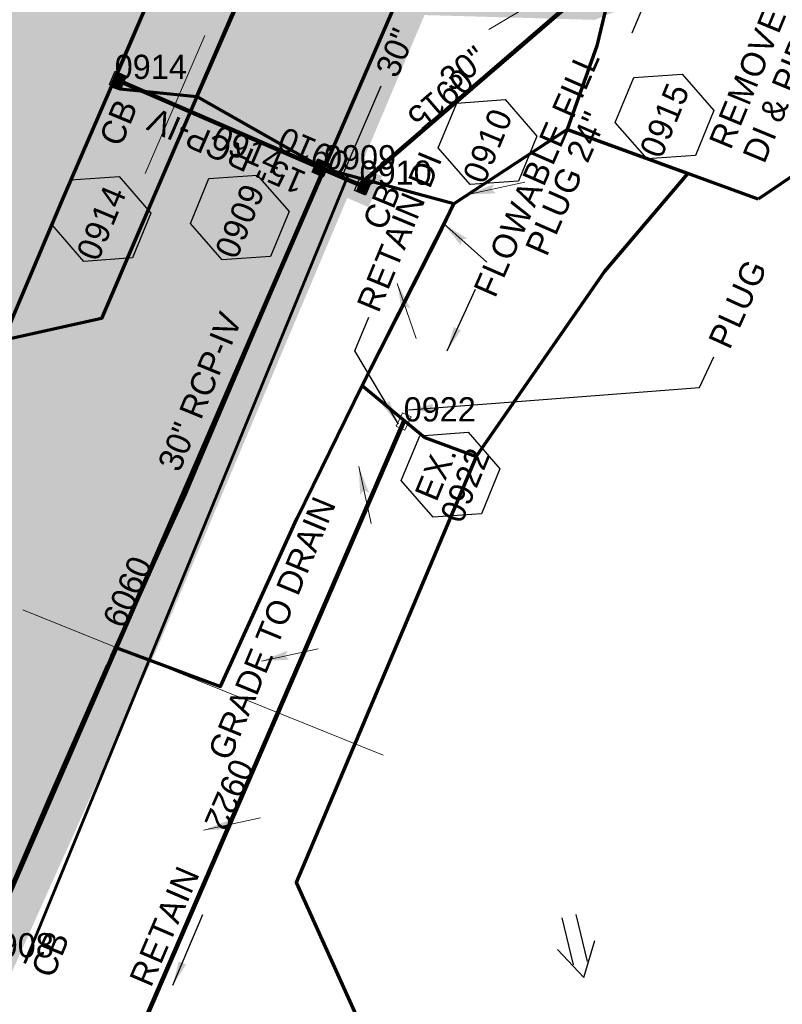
# Model space of a CAD drawing. Extents: x 1160061 to 2574774, y 200346 to 1150371.
# Tile 106 of 123: x 2483273 to 2483430, y 368753 to 368956. Entities that reach past the tile are written whole.
import ezdxf
from ezdxf.enums import TextEntityAlignment as Align

# ---------------------------------------------------------------- set-up
doc = ezdxf.new("R2010")
doc.units = 0
doc.header["$MEASUREMENT"] = 0
for name, pattern in [('DGN Style 2', [29.296317, 17.57779, -11.718527]), ('DGN Style 3', [41.014844, 29.296317, -11.718527]), ('DGN Style 6', [55.721595, 0.029296, -11.718527, 20.507422, -11.718527, 0.029296, -11.718527])]:
    doc.linetypes.add(name, pattern=pattern)
for name, color, linetype, lineweight in [('Exist Drainage Structure Drop Inlet CELL', 1, 'DGN Style 3', 0), ('Exist Plan Preparation Drainage Arrows Symbol CELL', 5, 'Continuous', 30), ('Exist Plan Preparation Drainage Notes Label', 31, 'Continuous', 30), ('Exist Plan Preparation Watershed Blue', 5, 'Continuous', 30), ('Prop Drainage Structure Box Number Symbol CELL', 9, 'Continuous', 30), ('Prop Drainage Structure Catch Basin Grate 840 03F CELL', 7, 'Continuous', 30), ('Prop Drainage Structure Catch Basin Grate 840 03F Label', 9, 'Continuous', 30), ('Prop Drainage Structure Catch Basin Grate 840 03G CELL', 7, 'Continuous', 30), ('Prop Drainage Structure Catch Basin Grate 840 03G Label', 9, 'Continuous', 30), ('Prop Drainage Structure Flowable Fill Label', 101, 'Continuous', 30), ('Prop Drainage Structure Pipe RCP 15in Class IV', 9, 'Continuous', 211), ('Prop Drainage Structure Pipe RCP 15in Class IV Label', 9, 'Continuous', 30), ('Prop Drainage Structure Pipe RCP 30in Class III', 9, 'Continuous', 211), ('Prop Drainage Structure Pipe RCP 30in Class III Label', 9, 'Continuous', 30), ('Prop Drainage Structure Pipe RCP 30in Class IV', 9, 'Continuous', 211), ('Prop Drainage Structure Pipe Removal Label', 9, 'Continuous', 30), ('Prop Drainage Structure Plot Symbol 20 Scale', 9, 'DGN Style 2', 13), ('Prop Drainage Structure Plot Symbol 50 Scale', 9, 'DGN Style 2', 13), ('Prop Plan Preparation Grade to Drain Arrows CELL', 7, 'Continuous', 13), ('Prop Plan Preparation Grade to Drain Arrows Label', 9, 'Continuous', 30)]:
    doc.layers.add(name, color=color, linetype=linetype, lineweight=lineweight)
for name, color, linetype, lineweight, plot in [('Scratch_Level_5', 6, 'Continuous', 0, False), ('Scratch_Level_6', 30, 'Continuous', 0, False), ('Scratch_Level_8', 171, 'Continuous', 0, False), ('Scratch_Level_9', 9, 'Continuous', 0, False)]:
    doc.layers.add(name, color=color, linetype=linetype, lineweight=lineweight, plot=plot)
doc.styles.add('Style-font041', font='font041.shx')
doc.styles.add('Style-GEOMETRICFUTURA_211_M_L', font='GEOMETRICFUTURA_211_M_L.shx')
doc.dimstyles.new('erosion_control', dxfattribs={"dimtxt": 4.99999, "dimasz": 9.99998, "dimexe": 2.499995, "dimexo": 2.499995, "dimgap": 2.499995, "dimtad": 0, "dimtih": 1, "dimtoh": 1, "dimzin": 3, "dimdsep": 46, "dimtxsty": 'Style-GEOMETRICFUTURA_211_M_L', "dimcen": 0.09, "dimaunit": 1, "dimadec": 4, "dimazin": 3, "dimtfac": 1, "dimtofl": 0, "dimtmove": 0, "dimatfit": 1, "dimfxl": 1, "dimtzin": 3, "dimlwd": 106, "dimarcsym": 0})

# ---------------------------------------------------------------- blocks, each defined once
blk = doc.blocks.new('PROP DRAINAGE STRUCTURE BOX NUMBER SYMBOL_19')
at = {"layer": 'Prop Drainage Structure Box Number Symbol CELL', "flags": 128}
blk.add_lwpolyline([(-5.000009, 8.944294), (5.000009, 8.944294), (9.47214, 0), (5.000009, -8.944294), (-5.000009, -8.944294), (-9.47214, 0), (-5.000009, 8.944294)], dxfattribs=at)
at = {"layer": 'Prop Drainage Structure Box Number Symbol CELL', "insert": (-0.602067, -0.318055), "char_height": 4.99999, "attachment_point": 5, "line_spacing_factor": 0.6, "style": 'Style-GEOMETRICFUTURA_211_M_L'}
blk.add_mtext('\\T1.051;0909', dxfattribs=at)
blk = doc.blocks.new('PROP DRAINAGE STRUCTURE BOX NUMBER SYMBOL_20')
at = {"layer": 'Prop Drainage Structure Box Number Symbol CELL', "flags": 128}
blk.add_lwpolyline([(-5.000009, 8.944294), (5.000009, 8.944294), (9.47214, 0), (5.000009, -8.944294), (-5.000009, -8.944294), (-9.47214, 0), (-5.000009, 8.944294)], dxfattribs=at)
at = {"layer": 'Prop Drainage Structure Box Number Symbol CELL', "insert": (-0.622522, -0.318055), "char_height": 4.99999, "attachment_point": 5, "line_spacing_factor": 0.6, "style": 'Style-GEOMETRICFUTURA_211_M_L'}
blk.add_mtext('\\T1.056;0910', dxfattribs=at)
blk = doc.blocks.new('PROP DRAINAGE STRUCTURE BOX NUMBER SYMBOL_22')
at = {"layer": 'Prop Drainage Structure Box Number Symbol CELL', "flags": 128}
blk.add_lwpolyline([(-5.000009, 8.944294), (5.000009, 8.944294), (9.47214, 0), (5.000009, -8.944294), (-5.000009, -8.944294), (-9.47214, 0), (-5.000009, 8.944294)], dxfattribs=at)
at = {"layer": 'Prop Drainage Structure Box Number Symbol CELL', "insert": (-0.728582, -0.318055), "char_height": 4.99999, "attachment_point": 5, "line_spacing_factor": 0.6, "style": 'Style-GEOMETRICFUTURA_211_M_L'}
blk.add_mtext('\\T1.056;0914', dxfattribs=at)
blk = doc.blocks.new('PROP DRAINAGE STRUCTURE BOX NUMBER SYMBOL_23')
at = {"layer": 'Prop Drainage Structure Box Number Symbol CELL', "flags": 128}
blk.add_lwpolyline([(-5.000009, 8.944294), (5.000009, 8.944294), (9.47214, 0), (5.000009, -8.944294), (-5.000009, -8.944294), (-9.47214, 0), (-5.000009, 8.944294)], dxfattribs=at)
at = {"layer": 'Prop Drainage Structure Box Number Symbol CELL', "insert": (-0.644491, -0.318055), "char_height": 4.99999, "attachment_point": 5, "line_spacing_factor": 0.6, "style": 'Style-GEOMETRICFUTURA_211_M_L'}
blk.add_mtext('\\T1.056;0915', dxfattribs=at)
blk = doc.blocks.new('PROP TERMINATOR ARROW_178')
at = {"layer": 'Prop Plan Preparation Grade to Drain Arrows CELL', "extrusion": (0, 0, -1)}
blk.add_solid([(5.710468, 0.950265), (0, 0), (4.99999, 0), (5.710468, -0.950265)], dxfattribs=at)
blk = doc.blocks.new('PROP PLAN PREPARATION GRADE TO DRAIN ARROWS_36')
at = {"layer": 'Prop Plan Preparation Grade to Drain Arrows CELL'}
blk.add_line((-7.00001, 0), (4.99999, 0), dxfattribs=at)
blk.add_blockref('PROP TERMINATOR ARROW_178', (4.99999, 0), dxfattribs=at)
blk = doc.blocks.new('PROP TERMINATOR ARROW_179')
at = {"layer": 'Prop Plan Preparation Grade to Drain Arrows CELL', "extrusion": (0, 0, -1)}
blk.add_solid([(5.710468, 0.950265), (0, 0), (4.99999, 0), (5.710468, -0.950265)], dxfattribs=at)
blk = doc.blocks.new('PROP PLAN PREPARATION GRADE TO DRAIN ARROWS_37')
at = {"layer": 'Prop Plan Preparation Grade to Drain Arrows CELL'}
blk.add_line((-7.00001, 0), (4.99999, 0), dxfattribs=at)
blk.add_blockref('PROP TERMINATOR ARROW_179', (4.99999, 0), dxfattribs=at)
blk = doc.blocks.new('PROP TERMINATOR ARROW_180')
at = {"layer": 'Prop Plan Preparation Grade to Drain Arrows CELL'}
blk.add_solid([(-5.710468, 0.950265), (0, 0), (-4.99999, 0), (-5.710468, -0.950265)], dxfattribs=at)
blk = doc.blocks.new('PROP PLAN PREPARATION GRADE TO DRAIN ARROWS_38')
at = {"layer": 'Prop Plan Preparation Grade to Drain Arrows CELL'}
blk.add_line((-7.00001, 0), (4.99999, 0), dxfattribs=at)
blk.add_blockref('PROP TERMINATOR ARROW_180', (4.99999, 0), dxfattribs=at)
blk = doc.blocks.new('PROP TERMINATOR ARROW_181')
at = {"layer": 'Prop Plan Preparation Grade to Drain Arrows CELL', "extrusion": (0, 0, -1)}
blk.add_solid([(5.710468, 0.950265), (0, 0), (4.99999, 0), (5.710468, -0.950265)], dxfattribs=at)
blk = doc.blocks.new('PROP PLAN PREPARATION GRADE TO DRAIN ARROWS_39')
at = {"layer": 'Prop Plan Preparation Grade to Drain Arrows CELL'}
blk.add_line((-7.00001, 0), (4.99999, 0), dxfattribs=at)
blk.add_blockref('PROP TERMINATOR ARROW_181', (4.99999, 0), dxfattribs=at)
blk = doc.blocks.new('PROP TERMINATOR ARROW_182')
at = {"layer": 'Prop Plan Preparation Grade to Drain Arrows CELL'}
blk.add_solid([(-5.710468, 0.950265), (0, 0), (-4.99999, 0), (-5.710468, -0.950265)], dxfattribs=at)
blk = doc.blocks.new('PROP PLAN PREPARATION GRADE TO DRAIN ARROWS_40')
at = {"layer": 'Prop Plan Preparation Grade to Drain Arrows CELL'}
blk.add_line((-7.00001, 0), (4.99999, 0), dxfattribs=at)
blk.add_blockref('PROP TERMINATOR ARROW_182', (4.99999, 0), dxfattribs=at)
blk = doc.blocks.new('PROP TERMINATOR ARROW_183')
at = {"layer": 'Prop Plan Preparation Grade to Drain Arrows CELL', "extrusion": (0, 0, -1)}
blk.add_solid([(5.710468, 0.950265), (0, 0), (4.99999, 0), (5.710468, -0.950265)], dxfattribs=at)
blk = doc.blocks.new('PROP PLAN PREPARATION GRADE TO DRAIN ARROWS_41')
at = {"layer": 'Prop Plan Preparation Grade to Drain Arrows CELL'}
blk.add_line((-7.00001, 0), (4.99999, 0), dxfattribs=at)
blk.add_blockref('PROP TERMINATOR ARROW_183', (4.99999, 0), dxfattribs=at)
blk = doc.blocks.new('PROP TERMINATOR ARROW_202')
at = {"layer": 'Prop Plan Preparation Grade to Drain Arrows CELL'}
blk.add_solid([(-5.710468, 0.950265), (0, 0), (-4.99999, 0), (-5.710468, -0.950265)], dxfattribs=at)
blk = doc.blocks.new('PROP PLAN PREPARATION GRADE TO DRAIN ARROWS_42')
at = {"layer": 'Prop Plan Preparation Grade to Drain Arrows CELL'}
blk.add_line((-7.00001, 0), (4.99999, 0), dxfattribs=at)
blk.add_blockref('PROP TERMINATOR ARROW_202', (4.99999, 0), dxfattribs=at)
blk = doc.blocks.new('EXIST PLAN PREPARATION DRAINAGE ARROWS SYMBOL_167')
at = {"layer": 'Exist Plan Preparation Drainage Arrows Symbol CELL'}
for p, q in [((-3.867991, 1.499997), (6.131989, 1.499997)), ((-3.867991, -1.499997), (6.131989, -1.499997))]:
    blk.add_line(p, q, dxfattribs=at)
at = {"layer": 'Exist Plan Preparation Drainage Arrows Symbol CELL', "flags": 128}
blk.add_lwpolyline([(0, 3.965233), (-6.867985, 0), (0, -3.965233)], dxfattribs=at)
blk = doc.blocks.new('EXIST DRAINAGE STRUCTURE DROP INLET_9')
at = {"layer": 'Exist Drainage Structure Drop Inlet CELL', "color": 1, "flags": 128}
blk.add_lwpolyline([(-1.499997, 0.999998), (1.499997, 0.999998), (1.499997, -0.999998), (-1.499997, -0.999998), (-1.499997, 0.999998)], dxfattribs=at)
blk = doc.blocks.new('PROP DRAINAGE STRUCTURE CATCH BASIN GRATE 840 03G_7')
at = {"layer": 'Prop Drainage Structure Catch Basin Grate 840 03G CELL', "flags": 128}
for points in [[(1.5, 0), (-1.5, 0), (-1.5, 2), (1.5, 2), (1.5, -0.499999), (-1.5, -0.499999), (-1.5, 0)], [(1.4896, 0.0104), (-1.4896, 0.0104), (-1.4896, 1.9896), (1.4896, 1.9896), (1.4896, 0.0104)], [(-1.3646, 1.8646), (1.3646, 1.8646), (1.3646, 0.1354), (-1.3646, 0.1354), (-1.3646, 1.8646)]]:
    blk.add_lwpolyline(points, dxfattribs=at)
for points in [[(-1.258485, 0.70434, -1), (-1.345744, 0.793844), (-0.266077, 1.846443, -1), (-0.178817, 1.756939), (-1.258485, 0.70434)], [(-1.345744, 1.623004), (-1.11656, 1.846443, -1), (-1.0293, 1.756939), (-1.258485, 1.533501, -1), (-1.345744, 1.623004)], [(-1.258485, 1.257114, -1), (-1.345744, 1.346617), (-0.833065, 1.846443, -1), (-0.745806, 1.756939), (-1.258485, 1.257114)], [(-1.345744, 1.07023), (-0.549571, 1.846443, -1), (-0.462312, 1.756939), (-1.258485, 0.980727, -1), (-1.345744, 1.07023)], [(-1.345744, 0.517457), (-0.0625, 1.768528), (-0.0625, 1.593954), (-1.258485, 0.427954, -1), (-1.345744, 0.517457)], [(-1.258485, 0.151567, -1), (-1.345744, 0.24107), (-0.0625, 1.492142), (-0.0625, 1.317567), (-1.258485, 0.151567)], [(-1.060268, 0.243002), (-0.0625, 1.215755), (-0.0625, 1.04118), (-0.973009, 0.153499, -1), (-1.060268, 0.243002)], [(-0.689515, 0.153499, -1), (-0.776774, 0.243002), (-0.0625, 0.939368), (-0.0625, 0.764794), (-0.689515, 0.153499)], [(-0.49328, 0.243002), (-0.0625, 0.662982), (-0.0625, 0.488407), (-0.406021, 0.153499, -1), (-0.49328, 0.243002)], [(-0.122526, 0.153499, -1), (-0.209785, 0.243002), (-0.0625, 0.386595), (-0.0625, 0.21202), (-0.122526, 0.153499)], [(0.0625, 1.337621), (0.584406, 1.846443, -1), (0.671666, 1.756939), (0.0625, 1.163046), (0.0625, 1.337621)], [(0.0625, 1.614008), (0.300912, 1.846443, -1), (0.388171, 1.756939), (0.0625, 1.439433), (0.0625, 1.614008)], [(0.0625, 1.061234), (0.867901, 1.846443, -1), (0.95516, 1.756939), (0.0625, 0.88666), (0.0625, 1.061234)], [(0.0625, 0.784848), (1.151395, 1.846443, -1), (1.238654, 1.756939), (0.0625, 0.610273), (0.0625, 0.784848)], [(0.0625, 0.508461), (1.258074, 1.67406, -1), (1.345334, 1.584557), (0.0625, 0.333886), (0.0625, 0.508461)], [(0.073709, 0.243002), (1.258074, 1.397674, -1), (1.345334, 1.308171), (0.160968, 0.153499), (0.073709, 0.243002)], [(0.357203, 0.243002), (1.258074, 1.121287, -1), (1.345334, 1.031784), (0.444462, 0.153499), (0.357203, 0.243002)], [(0.640698, 0.243002), (1.258074, 0.8449, -1), (1.345334, 0.755397), (0.727957, 0.153499), (0.640698, 0.243002)], [(0.924192, 0.243002), (1.258074, 0.568514, -1), (1.345334, 0.47901), (1.011451, 0.153499), (0.924192, 0.243002)], [(1.207686, 0.243002), (1.258074, 0.292127, -1), (1.345334, 0.202624), (1.294946, 0.153499, -1), (1.207686, 0.243002)]]:
    blk.add_lwpolyline(points, format="xyb", dxfattribs=at)
at = {"layer": 'Prop Drainage Structure Plot Symbol 20 Scale', "extrusion": (0, 0, -1)}
blk.add_solid([(2.00004, 2.041692), (-2.00004, 2.041692), (2.00004, -1.958388), (-2.00004, -1.958388)], dxfattribs=at)
at = {"layer": 'Prop Drainage Structure Plot Symbol 50 Scale'}
blk.add_solid([(-3.5, 3.541652), (3.5, 3.541652), (-3.5, -3.458348), (3.5, -3.458348)], dxfattribs=at)
blk = doc.blocks.new('PROP DRAINAGE STRUCTURE CATCH BASIN GRATE 840 03G_8')
at = {"layer": 'Prop Drainage Structure Catch Basin Grate 840 03G CELL', "flags": 128}
for points in [[(1.5, 0), (-1.5, 0), (-1.5, 2), (1.5, 2), (1.5, -0.499999), (-1.5, -0.499999), (-1.5, 0)], [(1.4896, 0.0104), (-1.4896, 0.0104), (-1.4896, 1.9896), (1.4896, 1.9896), (1.4896, 0.0104)], [(-1.3646, 1.8646), (1.3646, 1.8646), (1.3646, 0.1354), (-1.3646, 0.1354), (-1.3646, 1.8646)]]:
    blk.add_lwpolyline(points, dxfattribs=at)
for points in [[(-1.258485, 0.70434, -1), (-1.345744, 0.793844), (-0.266077, 1.846443, -1), (-0.178817, 1.756939), (-1.258485, 0.70434)], [(-1.345744, 1.623004), (-1.11656, 1.846443, -1), (-1.0293, 1.756939), (-1.258485, 1.533501, -1), (-1.345744, 1.623004)], [(-1.258485, 1.257114, -1), (-1.345744, 1.346617), (-0.833065, 1.846443, -1), (-0.745806, 1.756939), (-1.258485, 1.257114)], [(-1.345744, 1.07023), (-0.549571, 1.846443, -1), (-0.462312, 1.756939), (-1.258485, 0.980727, -1), (-1.345744, 1.07023)], [(-1.345744, 0.517457), (-0.0625, 1.768528), (-0.0625, 1.593954), (-1.258485, 0.427954, -1), (-1.345744, 0.517457)], [(-1.258485, 0.151567, -1), (-1.345744, 0.24107), (-0.0625, 1.492142), (-0.0625, 1.317567), (-1.258485, 0.151567)], [(-1.060268, 0.243002), (-0.0625, 1.215755), (-0.0625, 1.04118), (-0.973009, 0.153499, -1), (-1.060268, 0.243002)], [(-0.689515, 0.153499, -1), (-0.776774, 0.243002), (-0.0625, 0.939368), (-0.0625, 0.764794), (-0.689515, 0.153499)], [(-0.49328, 0.243002), (-0.0625, 0.662982), (-0.0625, 0.488407), (-0.406021, 0.153499, -1), (-0.49328, 0.243002)], [(-0.122526, 0.153499, -1), (-0.209785, 0.243002), (-0.0625, 0.386595), (-0.0625, 0.21202), (-0.122526, 0.153499)], [(0.0625, 1.337621), (0.584406, 1.846443, -1), (0.671666, 1.756939), (0.0625, 1.163046), (0.0625, 1.337621)], [(0.0625, 1.614008), (0.300912, 1.846443, -1), (0.388171, 1.756939), (0.0625, 1.439433), (0.0625, 1.614008)], [(0.0625, 1.061234), (0.867901, 1.846443, -1), (0.95516, 1.756939), (0.0625, 0.88666), (0.0625, 1.061234)], [(0.0625, 0.784848), (1.151395, 1.846443, -1), (1.238654, 1.756939), (0.0625, 0.610273), (0.0625, 0.784848)], [(0.0625, 0.508461), (1.258074, 1.67406, -1), (1.345334, 1.584557), (0.0625, 0.333886), (0.0625, 0.508461)], [(0.073709, 0.243002), (1.258074, 1.397674, -1), (1.345334, 1.308171), (0.160968, 0.153499), (0.073709, 0.243002)], [(0.357203, 0.243002), (1.258074, 1.121287, -1), (1.345334, 1.031784), (0.444462, 0.153499), (0.357203, 0.243002)], [(0.640698, 0.243002), (1.258074, 0.8449, -1), (1.345334, 0.755397), (0.727957, 0.153499), (0.640698, 0.243002)], [(0.924192, 0.243002), (1.258074, 0.568514, -1), (1.345334, 0.47901), (1.011451, 0.153499), (0.924192, 0.243002)], [(1.207686, 0.243002), (1.258074, 0.292127, -1), (1.345334, 0.202624), (1.294946, 0.153499, -1), (1.207686, 0.243002)]]:
    blk.add_lwpolyline(points, format="xyb", dxfattribs=at)
at = {"layer": 'Prop Drainage Structure Plot Symbol 20 Scale', "extrusion": (0, 0, -1)}
blk.add_solid([(2.00004, 2.041692), (-2.00004, 2.041692), (2.00004, -1.958388), (-2.00004, -1.958388)], dxfattribs=at)
at = {"layer": 'Prop Drainage Structure Plot Symbol 50 Scale'}
blk.add_solid([(-3.5, 3.541652), (3.5, 3.541652), (-3.5, -3.458348), (3.5, -3.458348)], dxfattribs=at)
blk = doc.blocks.new('PROP DRAINAGE STRUCTURE CATCH BASIN GRATE 840 03F_7')
at = {"layer": 'Prop Drainage Structure Catch Basin Grate 840 03F CELL', "flags": 128}
for points in [[(1.5, -0.041652), (-1.5, -0.041652), (-1.5, 1.958348), (1.5, 1.958348), (1.5, -0.541651), (-1.5, -0.541651), (-1.5, -0.041652)], [(-1.4896, -0.031252), (-1.4896, 1.947948), (1.4896, 1.947948), (1.4896, -0.031252), (-1.4896, -0.031252)], [(1.288145, 0.093748), (-1.3646, 0.093748), (-1.3646, 1.822948), (1.3646, 1.822948), (1.3646, 0.156024)], [(-0.0625, 1.572356), (-0.0625, 1.397781), (-0.388171, 1.715287)]]:
    blk.add_lwpolyline(points, dxfattribs=at)
for points in [[(-1.011451, 0.111847), (-1.345334, 0.437358, -1), (-1.258074, 0.526862), (-0.924192, 0.20135, -1), (-1.011451, 0.111847)], [(-0.0625, 0.466809), (-0.0625, 0.292234), (-1.345334, 1.542905, -1), (-1.258074, 1.632408), (-0.0625, 0.466809)], [(-0.160968, 0.111847), (-1.345334, 1.266519, -1), (-1.258074, 1.356022), (-0.073709, 0.20135, -1), (-0.160968, 0.111847)], [(-0.444462, 0.111847), (-1.345334, 0.990132, -1), (-1.258074, 1.079635), (-0.357203, 0.20135, -1), (-0.444462, 0.111847)], [(-0.727957, 0.111847), (-1.345334, 0.713745, -1), (-1.258074, 0.803248), (-0.640698, 0.20135, -1), (-0.727957, 0.111847)], [(-1.345334, 0.160972, -1), (-1.258074, 0.250475), (-1.207686, 0.20135, -1), (-1.294946, 0.111847), (-1.345334, 0.160972)], [(-0.0625, 0.743196), (-0.0625, 0.568621), (-1.238654, 1.715287, -1), (-1.151395, 1.804791), (-0.0625, 0.743196)], [(-0.0625, 0.845008), (-0.95516, 1.715287, -1), (-0.867901, 1.804791), (-0.0625, 1.019582), (-0.0625, 0.845008)], [(-0.584406, 1.804791), (-0.0625, 1.295969), (-0.0625, 1.121394), (-0.671666, 1.715287, -1), (-0.584406, 1.804791)], [(-0.0625, 1.397781), (-0.388171, 1.715287, -1), (-0.300912, 1.804791), (-0.0625, 1.572356), (-0.0625, 1.397781)], [(0.0625, 1.552302), (0.0625, 1.726876), (1.345744, 0.475805, -1), (1.258485, 0.386302), (0.0625, 1.552302)], [(0.0625, 1.45049), (1.345744, 0.199418, -1), (1.258485, 0.109915), (0.0625, 1.275915), (0.0625, 1.45049)], [(0.0625, 1.174103), (1.060268, 0.20135, -1), (0.973009, 0.111847), (0.0625, 0.999528), (0.0625, 1.174103)], [(0.0625, 0.897716), (0.776774, 0.20135, -1), (0.689515, 0.111847), (0.0625, 0.723142), (0.0625, 0.897716)], [(0.0625, 0.62133), (0.49328, 0.20135, -1), (0.406021, 0.111847), (0.0625, 0.446755), (0.0625, 0.62133)], [(0.0625, 0.344943), (0.209785, 0.20135, -1), (0.122526, 0.111847), (0.0625, 0.170368), (0.0625, 0.344943)], [(1.258485, 0.662688), (0.178817, 1.715287, -1), (0.266077, 1.804791), (1.345744, 0.752192, -1), (1.258485, 0.662688)], [(1.258484, 0.939076), (0.462312, 1.715287, -1), (0.549571, 1.804791), (1.345744, 1.028578, -1), (1.258484, 0.939076)], [(1.258484, 1.215463), (0.745806, 1.715287, -1), (0.833065, 1.804791), (1.345744, 1.304965, -1), (1.258484, 1.215463)], [(1.258485, 1.491849), (1.0293, 1.715287, -1), (1.11656, 1.804791), (1.345744, 1.581352, -1), (1.258485, 1.491849)]]:
    blk.add_lwpolyline(points, format="xyb", dxfattribs=at)
at = {"layer": 'Prop Drainage Structure Plot Symbol 20 Scale', "extrusion": (0, 0, -1)}
blk.add_solid([(2.00004, 2.00004), (-2.00004, 2.00004), (2.00004, -2.00004), (-2.00004, -2.00004)], dxfattribs=at)
at = {"layer": 'Prop Drainage Structure Plot Symbol 50 Scale', "extrusion": (0, 0, -1)}
blk.add_solid([(3.5, 3.5), (-3.5, 3.5), (3.5, -3.5), (-3.5, -3.5)], dxfattribs=at)
blk = doc.blocks.new('PROP DRAINAGE STRUCTURE BOX NUMBER SYMBOL_282')
at = {"layer": 'Prop Drainage Structure Box Number Symbol CELL', "flags": 128}
blk.add_lwpolyline([(-5.000009, 8.944294), (5.000009, 8.944294), (9.47214, 0), (5.000009, -8.944294), (-5.000009, -8.944294), (-9.47214, 0), (-5.000009, 8.944294)], dxfattribs=at)
at = {"layer": 'Prop Drainage Structure Box Number Symbol CELL', "insert": (-0.770249, -0.318055), "char_height": 4.99999, "attachment_point": 5, "line_spacing_factor": 0.786545, "style": 'Style-GEOMETRICFUTURA_211_M_L'}
blk.add_mtext('\\T1.057;EX.\\P0922', dxfattribs=at)

msp = doc.modelspace()

# ---------------------------------------------------------------- hatches: boundary and pattern name
at = {"layer": 'Scratch_Level_6'}
msp.add_hatch(color=256, dxfattribs=at).paths.add_polyline_path([(2482474.94, 367420.19), (2482471.85, 367422.73), (2482435.26, 367476.58), (2482402.2, 367525.23), (2482419.97, 367532.15), (2482463.91, 367534.88), (2482527.41, 367572.3), (2482618.46, 367637.89), (2482671.72, 367666.15), (2482693.43, 367707.74), (2482708.83, 367715.94), (2482765.41, 367774.37), (2482805.67, 367815.95), (2482839.36, 367878.19), (2482875.27, 367933.64), (2482906.17, 368003.38), (2482956.63, 368117.24), (2482997.93, 368220.2), (2483035.29, 368334), (2483022.84, 368369.74), (2483006.48, 368416.66), (2483006.73, 368451.15), (2483018.08, 368468.6), (2483051.39, 368519.82), (2483091.71, 368572.45), (2483122.05, 368623.39), (2483136.32, 368658.7), (2483152.52, 368717.58), (2483158.4, 368738.99), (2483146.72, 368749.86), (2483127.93, 368755.75), (2483121.57, 368767.87), (2483128.62, 368790.48), (2483169.99, 368777.58), (2483190.23, 368788.76), (2483226.15, 368898.23), (2483267.42, 368990.7), (2483259.21, 368996.77), (2483254.64, 369000.15), (2483249.25, 369012.75), (2483249.71, 369021.8), (2483257.25, 369033.68), (2483268.66, 369040.08), (2483274.76, 369040.36), (2483397.82, 369000.76), (2483457.41, 368981.59), (2483457.92, 368979.7), (2483437.83, 368974.25), (2483391.28, 368955.58), (2483356.18, 368956.57), (2483325.68, 368884.36), (2483300.89, 368825.65), (2483230.14, 368668.08), (2483289.79, 368649.03), (2483314.22, 368661.15), (2483339.18, 368713.24), (2483351.73, 368722), (2483383.47, 368708.28), (2483348, 368626.25), (2483284.1, 368575.05), (2483233.64, 368569.54), (2483189.22, 368407.23), (2483134.3, 368265.97), (2483058.6, 368071.25), (2483051.2, 368015.06), (2483013.43, 367969.92), (2482938.88, 367836.08), (2482928.31, 367770.02), (2482882.4, 367741.99), (2482866.68, 367697.56), (2482813.39, 367633.34), (2482774.37, 367613.73), (2482720.52, 367599.21), (2482670.31, 367566.66), (2482592.3, 367530.38), (2482505.23, 367478.62), (2482485.7, 367449.46)])

# ---------------------------------------------------------------- linework, layer by layer
at = {"layer": 'Exist Plan Preparation Watershed Blue', "color": 5, "linetype": 'Continuous', "lineweight": 70, "flags": 128}
for points in [[(2483309.26, 368939.79), (2483335.49, 368924.85), (2483351.28, 368961.42), (2483351.28, 368961.42), (2483353.46, 368965.99), (2483357.24, 368972.19), (2483357.24, 368972.19), (2483365.77, 368981.71), (2483369.2, 368984.6), (2483360.8, 369038.51), (2483327.61, 369049.86), (2483328.1, 368982.84), (2483309.26, 368939.79)], [(2483425, 368918.63), (2483385.57, 368932.95), (2483362.24, 368917.64), (2483335.49, 368924.85), (2483351.28, 368961.42), (2483353.46, 368965.99), (2483357.24, 368972.19), (2483361.32, 368977.3), (2483365.77, 368981.71), (2483369.52, 368984.67), (2483378.23, 368990.12), (2483387.42, 368993.85), (2483395.3, 368995.69), (2483400.85, 368996.31), (2483414.96, 368995.86), (2483465.42, 368978.44), (2483480.12, 368973.34), (2483460.64, 368942.77), (2483425, 368918.63)], [(2483229.75, 368776.31), (2483264.77, 368761.85), (2483271.55, 368778.16), (2483278.81, 368795.03), (2483287.72, 368815.35), (2483290.92, 368822.56), (2483291.34, 368823.51), (2483291.74, 368824.41), (2483296.73, 368835.52), (2483306.88, 368857.83), (2483314.99, 368877.17), (2483323.91, 368898.05), (2483332.99, 368919.08), (2483335.49, 368924.85), (2483309.26, 368939.79), (2483297.13, 368911.71), (2483289.56, 368894.03), (2483269.17, 368889.47), (2483263.85, 368876.74), (2483257.04, 368857.53), (2483243.38, 368817.8), (2483230.73, 368779.33), (2483229.75, 368776.31)], [(2483356.22, 368869.49), (2483366.82, 368865.61), (2483393.33, 368903.69), (2483410.51, 368923.91), (2483385.57, 368932.95), (2483362.24, 368917.64), (2483343.35, 368880.23), (2483356.22, 368869.49)], [(2483335.49, 368924.85), (2483331.13, 368914.77), (2483321.33, 368892.01), (2483308.65, 368862.07), (2483295.61, 368833.03), (2483292.55, 368826.22), (2483314.13, 368818.16), (2483329.89, 368852.7), (2483343.35, 368880.23), (2483359.06, 368911.06), (2483362.24, 368917.64), (2483335.49, 368924.85)]]:
    msp.add_lwpolyline(points, close=True, dxfattribs=at)
for points in [[(2483272.02, 368967.13), (2483258.58, 368935.95), (2483247, 368909.01), (2483243.33, 368900.2), (2483238.63, 368888.62), (2483231.76, 368871.05), (2483226.25, 368856.32), (2483221.84, 368844.09), (2483212.99, 368818.21), (2483203.15, 368786.88), (2483215.38, 368778.48), (2483215.38, 368778.48), (2483229.75, 368776.31), (2483238.66, 368803.85), (2483246.88, 368828.15), (2483251.22, 368840.99), (2483263.47, 368875.84), (2483281.32, 368917.97), (2483306.42, 368976.09)], [(2483306.64, 368976.79), (2483291.7, 368941.99), (2483293.44, 368941.36), (2483293.44, 368941.36), (2483309.26, 368939.79), (2483314.68, 368952.35), (2483320.82, 368966.55)], [(2483394.26, 368960.9), (2483391.74, 368950.26), (2483385.57, 368932.95), (2483410.51, 368923.91), (2483393.33, 368903.69), (2483366.82, 368865.61), (2483329.75, 368777.79), (2483355.89, 368719.73), (2483364.22, 368716.32), (2483372.71, 368712.25), (2483380.89, 368686.48), (2483369.45, 368657.64), (2483356.74, 368636.33)], [(2483247.25, 368647.59), (2483242.05, 368649.82), (2483238.88, 368653.65), (2483236.8, 368659.14), (2483238.04, 368664.44), (2483238.04, 368664.44), (2483224.76, 368664.66), (2483264.77, 368761.85), (2483264.85, 368762.34), (2483292.55, 368826.22), (2483314.13, 368818.16), (2483329.89, 368852.7), (2483343.35, 368880.23), (2483356.22, 368869.49), (2483366.82, 368865.61), (2483329.75, 368777.79), (2483355.89, 368719.73), (2483364.22, 368716.32), (2483343.68, 368668.77), (2483340.01, 368660.27), (2483336.98, 368656.45), (2483334.37, 368652.26), (2483325.04, 368641.77)]]:
    msp.add_lwpolyline(points, dxfattribs=at)
at = {"layer": 'Prop Drainage Structure Pipe RCP 15in Class IV'}
msp.add_line((2483292.3, 368943.4), (2483335.45, 368924.76), dxfattribs=at)
at = {"layer": 'Prop Drainage Structure Pipe RCP 30in Class III'}
for p, q in [((2483390.73, 368962.84), (2483342.79, 368921.59)), ((2483335.45, 368924.76), (2483264.88, 368762.33))]:
    msp.add_line(p, q, dxfattribs=at)
at = {"layer": 'Prop Drainage Structure Pipe RCP 30in Class IV'}
msp.add_line((2483342.79, 368921.59), (2483335.45, 368924.76), dxfattribs=at)
at = {"layer": 'Scratch_Level_5'}
for p, q in [((2483310.88, 368952.36), (2483298.59, 368923.91)), ((2483294.17, 368942.69), (2483335.49, 368924.85)), ((2483313.22, 368817.9), (2483273.35, 368833.95)), ((2483347.69, 368804.02), (2483273.35, 368833.95)), ((2483261.45, 368754.25), (2483277.84, 368792.77))]:
    msp.add_line(p, q, dxfattribs=at)
at = {"layer": 'Scratch_Level_5', "lineweight": 53}
msp.add_line((2483340.33, 368923.27), (2483273.7, 368761.04), dxfattribs=at)
at = {"layer": 'Scratch_Level_9', "lineweight": 120}
msp.add_line((2483351.89, 368872.8), (2483290.45, 368730.65), dxfattribs=at)

# ---------------------------------------------------------------- block references
at = {"layer": 'Exist Drainage Structure Drop Inlet CELL', "color": 5, "linetype": 'DGN Style 6', "lineweight": 140, "rotation": 65}
msp.add_blockref('EXIST DRAINAGE STRUCTURE DROP INLET_9', (2483351.89, 368872.8), dxfattribs=at)
at = {"layer": 'Exist Plan Preparation Drainage Arrows Symbol CELL', "rotation": 103.617059}
msp.add_blockref('EXIST PLAN PREPARATION DRAINAGE ARROWS SYMBOL_167', (2483387.45, 368764.88), dxfattribs=at)
at = {"layer": 'Prop Drainage Structure Box Number Symbol CELL', "rotation": 67.563059}
for name, p in [('PROP DRAINAGE STRUCTURE BOX NUMBER SYMBOL_23', (2483405.68, 368935.66)), ('PROP DRAINAGE STRUCTURE BOX NUMBER SYMBOL_20', (2483369.2, 368930.38)), ('PROP DRAINAGE STRUCTURE BOX NUMBER SYMBOL_22', (2483289.59, 368914.56)), ('PROP DRAINAGE STRUCTURE BOX NUMBER SYMBOL_19', (2483318.08, 368914.84)), ('PROP DRAINAGE STRUCTURE BOX NUMBER SYMBOL_282', (2483361.57, 368861.82))]:
    msp.add_blockref(name, p, dxfattribs=at)
at = {"layer": 'Prop Drainage Structure Plot Symbol 20 Scale'}
for name, p, rotation in [('PROP DRAINAGE STRUCTURE CATCH BASIN GRATE 840 03F_7', (2483292.3, 368943.4), 246.639732), ('PROP DRAINAGE STRUCTURE CATCH BASIN GRATE 840 03G_7', (2483335.45, 368924.76), 66.639732), ('PROP DRAINAGE STRUCTURE CATCH BASIN GRATE 840 03G_8', (2483342.79, 368921.59), 246.639732)]:
    msp.add_blockref(name, p, dxfattribs=dict(at, rotation=rotation))
at = {"layer": 'Prop Plan Preparation Grade to Drain Arrows CELL'}
for name, p, rotation in [('PROP PLAN PREPARATION GRADE TO DRAIN ARROWS_42', (2483375.46, 368957.19), 30.770171), ('PROP PLAN PREPARATION GRADE TO DRAIN ARROWS_41', (2483370, 368920.62), 192.258212), ('PROP PLAN PREPARATION GRADE TO DRAIN ARROWS_36', (2483363.81, 368910.27), 138.431841), ('PROP PLAN PREPARATION GRADE TO DRAIN ARROWS_37', (2483352.18, 368896.5), 108.829451), ('PROP PLAN PREPARATION GRADE TO DRAIN ARROWS_38', (2483343.69, 368858.6), 102.258212), ('PROP PLAN PREPARATION GRADE TO DRAIN ARROWS_39', (2483327.43, 368824.48), 192.258212), ('PROP PLAN PREPARATION GRADE TO DRAIN ARROWS_40', (2483315.53, 368789.6), 192.258212)]:
    msp.add_blockref(name, p, dxfattribs=dict(at, rotation=rotation))

# ---------------------------------------------------------------- texts
at = {"layer": 'Prop Drainage Structure Catch Basin Grate 840 03F Label', "style": 'Style-GEOMETRICFUTURA_211_M_L'}
msp.add_text('CB', height=5, rotation=67.5631, dxfattribs=at).set_placement((2483293.05, 368934.43), align=Align.MIDDLE_CENTER)
at = {"layer": 'Prop Drainage Structure Catch Basin Grate 840 03F Label', "char_height": 5, "line_spacing_factor": 0.6, "style": 'Style-GEOMETRICFUTURA_211_M_L'}
for s, insert, attachment_point, rotation in [('30"', (2483348.25, 368944.31), 4, 66.7214), ('\\T1.047;PLUG 24"', (2483391.66, 368936.23), 6, 66.3488), ('\\T1.052;PLUG', (2483416.85, 368888.42), 4, 65.4934)]:
    msp.add_mtext(s, dxfattribs=dict(at, insert=insert, attachment_point=attachment_point, rotation=rotation))
at = {"layer": 'Prop Drainage Structure Catch Basin Grate 840 03G Label', "style": 'Style-GEOMETRICFUTURA_211_M_L'}
for p in [(2483347.36, 368917.13), (2483278.99, 368763.03)]:
    msp.add_text('CB', height=5, rotation=67.5631, dxfattribs=at).set_placement(p, align=Align.MIDDLE_CENTER)
at = {"layer": 'Prop Drainage Structure Flowable Fill Label', "insert": (2483366.15, 368900.04), "char_height": 5, "attachment_point": 1, "rotation": 66.4196, "line_spacing_factor": 0.6, "style": 'Style-GEOMETRICFUTURA_211_M_L'}
msp.add_mtext('\\T1.054;FLOWABLE FILL', dxfattribs=at)
at = {"layer": 'Prop Drainage Structure Pipe RCP 15in Class IV Label', "style": 'Style-GEOMETRICFUTURA_211_M_L'}
msp.add_text('15" RCP-IV ', height=5, rotation=156.6397, dxfattribs=at).set_placement((2483314.51, 368928.9), align=Align.MIDDLE_CENTER)
at = {"layer": 'Prop Drainage Structure Pipe RCP 30in Class III Label', "style": 'Style-GEOMETRICFUTURA_211_M_L'}
for s, rotation, p in [('30" ', 37.5433, (2483364.9, 368946.17)), ('30" RCP-IV', 67.7675, (2483309.84, 368878.95))]:
    msp.add_text(s, height=5, rotation=rotation, dxfattribs=at).set_placement(p, align=Align.MIDDLE_CENTER)
at = {"layer": 'Prop Drainage Structure Pipe Removal Label', "char_height": 5, "attachment_point": 1, "style": 'Style-GEOMETRICFUTURA_211_M_L'}
for s, insert, rotation, line_spacing_factor in [('\\T1.054;REMOVE\\PDI & PIPE', (2483414.69, 368930.5), 67.5631, 0.900001), ('\\T1.050;RETAIN DI', (2483342.08, 368896.88), 67.5631, 0.900001), ('\\T1.060;RETAIN', (2483295.18, 368757.92), 66.7935, 0.6)]:
    msp.add_mtext(s, dxfattribs=dict(at, insert=insert, rotation=rotation, line_spacing_factor=line_spacing_factor))
at = {"layer": 'Prop Plan Preparation Grade to Drain Arrows Label', "style": 'Style-GEOMETRICFUTURA_211_M_L'}
msp.add_text('GRADE TO DRAIN', height=5, rotation=67.5631, dxfattribs=at).set_placement((2483324.71, 368830.16), align=Align.MIDDLE_CENTER)
at = {"layer": 'Scratch_Level_8', "linetype": 'Continuous', "style": 'Style-font041'}
for s, p in [('0914', (2483292.3, 368948.4)), ('0909', (2483335.45, 368929.76)), ('0910', (2483342.79, 368926.59)), ('0922', (2483351.89, 368877.8)), ('0908', (2483264.88, 368767.33))]:
    msp.add_text(s, height=5, dxfattribs=at).set_placement(p, align=Align.TOP_LEFT)
at = {"layer": 'Scratch_Level_8', "linetype": 'Continuous', "lineweight": 30, "style": 'Style-font041'}
for s, rotation, p in [('0915', 220.7112, (2483366.76, 368942.22)), ('0914', 336.6397, (2483313.87, 368934.08)), ('0910', 156.6397, (2483339.12, 368923.18)), ('0909', 246.5192, (2483300.17, 368843.54)), ('0922', 246.6234, (2483321.17, 368801.72))]:
    msp.add_text(s, height=5, rotation=rotation, dxfattribs=at).set_placement(p, align=Align.TOP_LEFT)

# ---------------------------------------------------------------- leaders
at = {"layer": 'Exist Plan Preparation Drainage Notes Label'}
for points in [[(2483360.86, 368887.39), (2483366.7, 368900.07)], [(2483304.3, 368756.58), (2483310.46, 368771.19)]]:
    msp.add_leader(points, dimstyle='erosion_control', override={"dimtxt": 5, "dimasz": 5, "dimgap": 0, "dimlwd": -2}, dxfattribs=at)
at = {"layer": 'Prop Drainage Structure Catch Basin Grate 840 03F Label'}
for points in [[(2483393.51, 368967.14), (2483404.13, 368965.38), (2483398.92, 368952.81)], [(2483339.16, 368923.16), (2483347.27, 368942.01)], [(2483352.91, 368875.19), (2483412.91, 368879.77), (2483415.81, 368886.15)]]:
    msp.add_leader(points, dimstyle='erosion_control', override={"dimtxt": 5, "dimasz": 5, "dimgap": 0, "dimlwd": -2}, dxfattribs=at)
at = {"layer": 'Prop Drainage Structure Pipe Removal Label'}
msp.add_leader([(2483350.8, 368872.24), (2483341.83, 368887.37), (2483344.71, 368894.33)], dimstyle='erosion_control', override={"dimtxt": 5, "dimasz": 5, "dimgap": 0, "dimlwd": -2}, dxfattribs=at)

doc.saveas('drawing.dxf')
